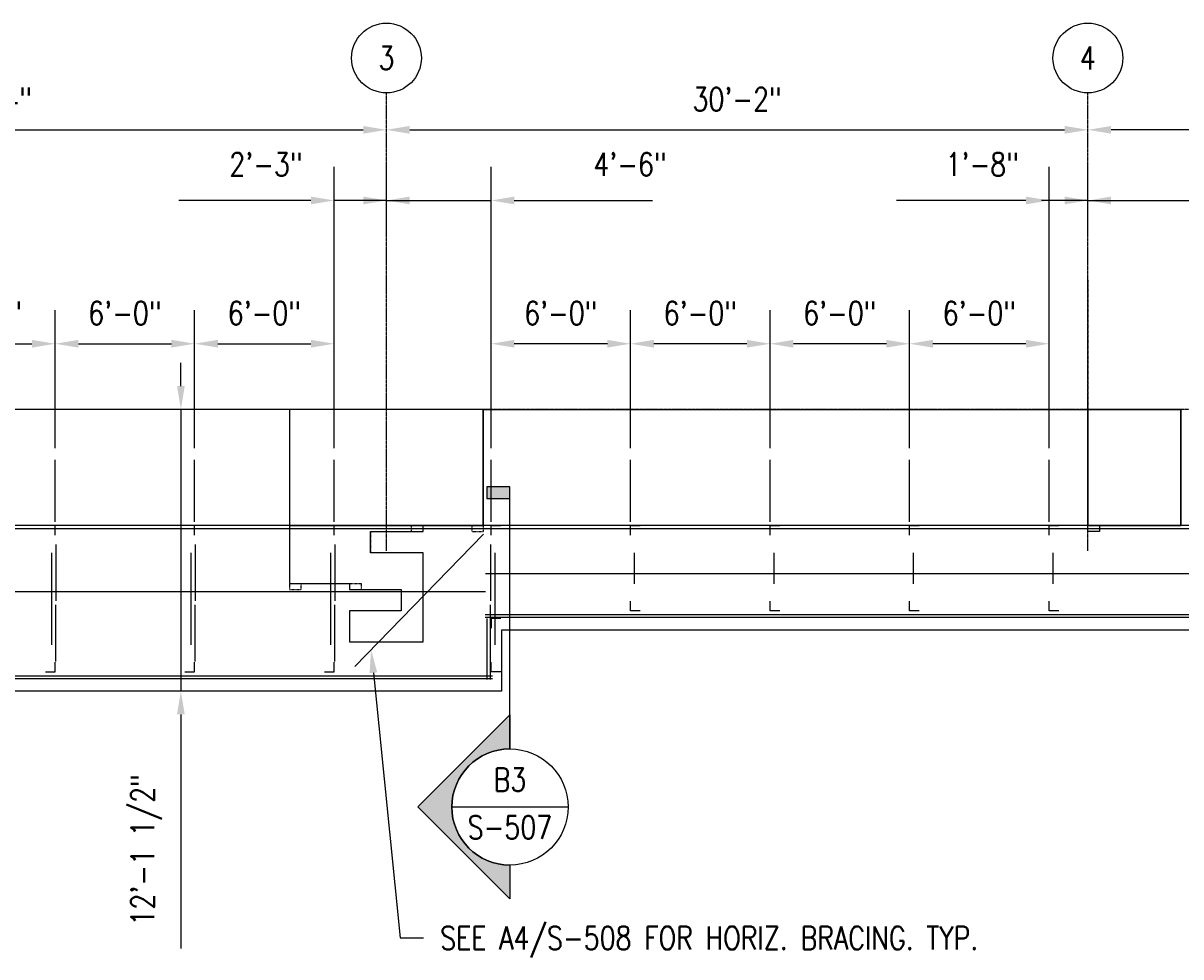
# Model space of a CAD drawing. Header units: inches. Extents: x -16710 to 18720, y -1252 to 1160.
# Tile 7 of 35: x 19 to 616, y 12 to 494. Entities that reach past the tile are written whole.
import ezdxf
from ezdxf import colors
from ezdxf.entities.mleader import LeaderData, LeaderLine
from ezdxf.enums import TextEntityAlignment as Align
from ezdxf.math import Vec2, Vec3

# ---------------------------------------------------------------- set-up
doc = ezdxf.new("R2010")
doc.units = ezdxf.units.IN
doc.header["$MEASUREMENT"] = 0
doc.header["$PDMODE"] = 2
doc.header["$PDSIZE"] = 2
doc.linetypes.add('CENTER2', pattern=[1.125, 0.75, -0.125, 0.125, -0.125])
doc.linetypes.add('Dash', pattern=[0.25, 0.125, -0.125])
doc.layers.get('0').update_dxf_attribs({"color": 243})
doc.layers.get('Defpoints').update_dxf_attribs({"color": 243})
for name, color, linetype in [('A-DETL', 3, 'Continuous'), ('A-ROOF', 13, 'Continuous'), ('A-WALL-HDLN', 1, 'Dash'), ('G-ANNO-SYMB', 2, 'Continuous'), ('S-ANNO-DIMS', 1, 'Continuous'), ('S-ANNO-NOTE', 2, 'Continuous'), ('S-ANNO-SYMB', 2, 'Continuous'), ('S-ANNO-TEXT', 2, 'Continuous'), ('S-BEAM', 3, 'Continuous'), ('S-COLS', 3, 'Continuous'), ('S-COLS-HDLN', 1, 'Dash'), ('S-COLS-SYMB', 2, 'Continuous'), ('S-GRID', 1, 'CENTER2'), ('S-GRID-IDEN', 1, 'Continuous')]:
    doc.layers.add(name, color=color, linetype=linetype)
doc.layers.get('0').off()
doc.styles.add('Annotative', font='romans.shx', dxfattribs={"width": 0.8, "height": 0.125})
doc.styles.add('Arial', font='romans.shx', dxfattribs={"width": 0.8})
doc.styles.add('ROMANS', font='romans.shx', dxfattribs={"width": 0.8})
doc.dimstyles.new('Annotative', dxfattribs={"dimscale": 0, "dimtxt": 0.125, "dimasz": 0.125, "dimexe": 0.18, "dimexo": 0.0625, "dimgap": 0.09, "dimtad": 1, "dimdec": 3, "dimzin": 3, "dimdsep": 46, "dimlunit": 4, "dimtxsty": 'Annotative', "dimcen": 0.09, "dimclrt": 2, "dimazin": 2, "dimtfac": 1, "dimtdec": 3, "dimtmove": 0, "dimatfit": 0, "dimfxl": 1, "dimtfill": 1, "dimfrac": 2, "dimtolj": 1, "dimtzin": 0, "dimarcsym": 0})

# ---------------------------------------------------------------- blocks, each defined once
blk = doc.blocks.new('051200_Column-L-Angle - L5X5X1_2-1698497-00_SP_Foundation Plan-CANOPY FRAMING')
at = {"layer": 'S-COLS-SYMB'}
for p, q in [((-1.42, 1.42), (-1.42, -3.58)), ((3.58, 1.42), (-1.42, 1.42))]:
    blk.add_line(p, q, dxfattribs=at)
blk = doc.blocks.new('Grid - Circle 3_8_-570341-00_SP_Foundation Plan-CANOPY FRAMING')
at = {"layer": 'S-GRID-IDEN'}
blk.add_circle((0, 0), 0.1875, dxfattribs=at)
blk = doc.blocks.new('*D29')
at = {"layer": 'Defpoints', "color": 0, "transparency": 16777216}
for p in [(-205.98, 447.07), (206.02, 447.07), (206.02, 438.59)]:
    blk.add_point(p, dxfattribs=at)
at = {"layer": 'S-ANNO-DIMS', "color": 0, "lineweight": -2, "transparency": 16777216}
blk.add_line((-193.98, 438.59), (194.02, 438.59), dxfattribs=at)
at = {"layer": 'S-ANNO-DIMS', "color": 0, "transparency": 16777216}
for points in [[(-193.98, 440.59), (-193.98, 436.59), (-205.98, 438.59)], [(194.02, 440.59), (194.02, 436.59), (206.02, 438.59)]]:
    blk.add_solid(points, dxfattribs=at)
at = {"layer": 'S-ANNO-DIMS', "color": 2, "lineweight": -3, "transparency": 16777216, "insert": (0.02, 454.37), "char_height": 12, "width": 5.0137, "attachment_point": 5, "style": 'Annotative', "bg_fill": 3, "box_fill_scale": 1.25, "bg_fill_color": 256, "bg_fill_true_color": 13158600, "bg_fill_transparency": 0}
blk.add_mtext('\\A1;34\'-4"', dxfattribs=at)
blk = doc.blocks.new('*D30')
at = {"layer": 'Defpoints', "color": 0, "transparency": 16777216}
for p in [(206.02, 447.07), (568.02, 447.07), (568.02, 438.59)]:
    blk.add_point(p, dxfattribs=at)
at = {"layer": 'S-ANNO-DIMS', "color": 0, "lineweight": -2, "transparency": 16777216}
blk.add_line((218.02, 438.59), (556.02, 438.59), dxfattribs=at)
at = {"layer": 'S-ANNO-DIMS', "color": 0, "transparency": 16777216}
for points in [[(218.02, 440.59), (218.02, 436.59), (206.02, 438.59)], [(556.02, 440.59), (556.02, 436.59), (568.02, 438.59)]]:
    blk.add_solid(points, dxfattribs=at)
at = {"layer": 'S-ANNO-DIMS', "color": 2, "lineweight": -3, "transparency": 16777216, "insert": (387.02, 454.37), "char_height": 12, "width": 5.0137, "attachment_point": 5, "style": 'Annotative', "bg_fill": 3, "box_fill_scale": 1.25, "bg_fill_color": 256, "bg_fill_true_color": 13158600, "bg_fill_transparency": 0}
blk.add_mtext('\\A1;30\'-2"', dxfattribs=at)
blk = doc.blocks.new('*D42')
at = {"layer": 'Defpoints', "color": 0, "transparency": 16777216}
for p in [(35.03, 328.16), (-36.97, 268.3), (35.03, 268.3)]:
    blk.add_point(p, dxfattribs=at)
at = {"layer": 'S-ANNO-DIMS', "color": 0, "lineweight": -2, "transparency": 16777216}
for p, q in [((-36.97, 274.3), (-36.97, 345.44)), ((35.03, 274.3), (35.03, 345.44)), ((-24.97, 328.16), (23.03, 328.16))]:
    blk.add_line(p, q, dxfattribs=at)
at = {"layer": 'S-ANNO-DIMS', "color": 0, "transparency": 16777216}
for points in [[(-24.97, 330.16), (-24.97, 326.16), (-36.97, 328.16)], [(23.03, 330.16), (23.03, 326.16), (35.03, 328.16)]]:
    blk.add_solid(points, dxfattribs=at)
at = {"layer": 'S-ANNO-DIMS', "color": 2, "lineweight": -3, "transparency": 16777216, "insert": (-0.97, 343.94), "char_height": 12, "width": 4.1093, "attachment_point": 5, "style": 'Annotative', "bg_fill": 3, "box_fill_scale": 1.25, "bg_fill_color": 256, "bg_fill_true_color": 13158600, "bg_fill_transparency": 0}
blk.add_mtext('\\A1;6\'-0"', dxfattribs=at)
blk = doc.blocks.new('*D43')
at = {"layer": 'Defpoints', "color": 0, "transparency": 16777216}
for p in [(107.03, 328.16), (35.03, 268.3), (107.03, 268.3)]:
    blk.add_point(p, dxfattribs=at)
at = {"layer": 'S-ANNO-DIMS', "color": 0, "lineweight": -2, "transparency": 16777216}
for p, q in [((35.03, 274.3), (35.03, 345.44)), ((107.03, 274.3), (107.03, 345.44)), ((47.03, 328.16), (95.03, 328.16))]:
    blk.add_line(p, q, dxfattribs=at)
at = {"layer": 'S-ANNO-DIMS', "color": 0, "transparency": 16777216}
for points in [[(47.03, 330.16), (47.03, 326.16), (35.03, 328.16)], [(95.03, 330.16), (95.03, 326.16), (107.03, 328.16)]]:
    blk.add_solid(points, dxfattribs=at)
at = {"layer": 'S-ANNO-DIMS', "color": 2, "lineweight": -3, "transparency": 16777216, "insert": (71.03, 343.94), "char_height": 12, "width": 4.1093, "attachment_point": 5, "style": 'Annotative', "bg_fill": 3, "box_fill_scale": 1.25, "bg_fill_color": 256, "bg_fill_true_color": 13158600, "bg_fill_transparency": 0}
blk.add_mtext('\\A1;6\'-0"', dxfattribs=at)
blk = doc.blocks.new('*D44')
at = {"layer": 'Defpoints', "color": 0, "transparency": 16777216}
for p in [(179.03, 328.16), (107.03, 268.3), (179.03, 268.3)]:
    blk.add_point(p, dxfattribs=at)
at = {"layer": 'S-ANNO-DIMS', "color": 0, "lineweight": -2, "transparency": 16777216}
for p, q in [((107.03, 274.3), (107.03, 345.44)), ((179.03, 274.3), (179.03, 345.44)), ((119.03, 328.16), (167.03, 328.16))]:
    blk.add_line(p, q, dxfattribs=at)
at = {"layer": 'S-ANNO-DIMS', "color": 0, "transparency": 16777216}
for points in [[(119.03, 330.16), (119.03, 326.16), (107.03, 328.16)], [(167.03, 330.16), (167.03, 326.16), (179.03, 328.16)]]:
    blk.add_solid(points, dxfattribs=at)
at = {"layer": 'S-ANNO-DIMS', "color": 2, "lineweight": -3, "transparency": 16777216, "insert": (143.03, 343.94), "char_height": 12, "width": 4.1093, "attachment_point": 5, "style": 'Annotative', "bg_fill": 3, "box_fill_scale": 1.25, "bg_fill_color": 256, "bg_fill_true_color": 13158600, "bg_fill_transparency": 0}
blk.add_mtext('\\A1;6\'-0"', dxfattribs=at)
blk = doc.blocks.new('*D45')
at = {"layer": 'Defpoints', "color": 0, "transparency": 16777216}
for p in [(206.02, 402.13), (206.02, 380.93), (179.03, 268.3)]:
    blk.add_point(p, dxfattribs=at)
at = {"layer": 'S-ANNO-DIMS', "color": 0, "lineweight": -2, "transparency": 16777216}
for p, q in [((179.03, 274.3), (179.03, 419.41)), ((206.02, 386.93), (206.02, 419.41)), ((167.03, 402.13), (98.89, 402.13)), ((206.02, 402.13), (179.03, 402.13)), ((218.02, 402.13), (230.02, 402.13))]:
    blk.add_line(p, q, dxfattribs=at)
at = {"layer": 'S-ANNO-DIMS', "color": 0, "transparency": 16777216}
for points in [[(167.03, 404.13), (167.03, 400.13), (179.03, 402.13)], [(218.02, 404.13), (218.02, 400.13), (206.02, 402.13)]]:
    blk.add_solid(points, dxfattribs=at)
at = {"layer": 'S-ANNO-DIMS', "color": 2, "lineweight": -3, "transparency": 16777216, "insert": (124.9, 426.77), "char_height": 12, "width": 4.1093, "attachment_point": 1, "line_spacing_factor": 0.983083, "style": 'Annotative', "bg_fill": 3, "box_fill_scale": 1.25, "bg_fill_color": 256, "bg_fill_true_color": 13158600, "bg_fill_transparency": 0}
blk.add_mtext('\\A1;2\'-3"', dxfattribs=at)
blk = doc.blocks.new('*D55')
at = {"layer": 'Defpoints', "color": 0, "transparency": 16777216}
for p in [(163.68, 294.3), (99.91, 148.8), (142.18, 148.8)]:
    blk.add_point(p, dxfattribs=at)
at = {"layer": 'S-ANNO-DIMS', "color": 0, "lineweight": -2, "transparency": 16777216}
for p, q in [((99.91, 306.3), (99.91, 318.3)), ((157.68, 294.3), (82.63, 294.3)), ((99.91, 294.3), (99.91, 148.8)), ((136.18, 148.8), (82.63, 148.8)), ((99.91, 136.8), (99.91, 15.96))]:
    blk.add_line(p, q, dxfattribs=at)
at = {"layer": 'S-ANNO-DIMS', "color": 0, "transparency": 16777216}
for points in [[(97.91, 306.3), (101.91, 306.3), (99.91, 294.3)], [(97.91, 136.8), (101.91, 136.8), (99.91, 148.8)]]:
    blk.add_solid(points, dxfattribs=at)
at = {"layer": 'S-ANNO-DIMS', "color": 2, "transparency": 16777216, "insert": (82.12, 66.88), "char_height": 12, "attachment_point": 5, "rotation": 90, "style": 'Annotative', "bg_fill": 3, "box_fill_scale": 1.25, "bg_fill_color": 256, "bg_fill_true_color": 13158600, "bg_fill_transparency": 0}
blk.add_mtext('\\A1;12\'-1 1/2"', dxfattribs=at)
blk = doc.blocks.new('051200_Column-L-Angle - L5X5X1_2-1770445-00_SP_Foundation Plan-CANOPY FRAMING')
at = {"layer": 'S-COLS-SYMB'}
for p, q in [((-1.42, 1.42), (-1.42, -3.58)), ((3.58, 1.42), (-1.42, 1.42))]:
    blk.add_line(p, q, dxfattribs=at)
blk = doc.blocks.new('*D70')
at = {"layer": 'Defpoints', "color": 0, "transparency": 16777216}
for p in [(568.02, 447.07), (568.02, 438.59), (981.01, 268.3)]:
    blk.add_point(p, dxfattribs=at)
at = {"layer": 'S-ANNO-DIMS', "color": 0, "lineweight": -2, "transparency": 16777216}
for p, q in [((981.01, 274.3), (981.01, 455.87)), ((969.01, 438.59), (580.02, 438.59))]:
    blk.add_line(p, q, dxfattribs=at)
at = {"layer": 'S-ANNO-DIMS', "color": 0, "transparency": 16777216}
for points in [[(580.02, 440.59), (580.02, 436.59), (568.02, 438.59)], [(969.01, 440.59), (969.01, 436.59), (981.01, 438.59)]]:
    blk.add_solid(points, dxfattribs=at)
at = {"layer": 'S-ANNO-DIMS', "color": 2, "lineweight": -3, "transparency": 16777216, "insert": (774.52, 454.37), "char_height": 12, "width": 5.0137, "attachment_point": 5, "style": 'Annotative', "bg_fill": 3, "box_fill_scale": 1.25, "bg_fill_color": 256, "bg_fill_true_color": 13158600, "bg_fill_transparency": 0}
blk.add_mtext('\\A1;34\'-5"', dxfattribs=at)
blk = doc.blocks.new('*D71')
at = {"layer": 'Defpoints', "color": 0, "transparency": 16777216}
for p in [(568.02, 402.13), (568.02, 380.93), (626.01, 268.3)]:
    blk.add_point(p, dxfattribs=at)
at = {"layer": 'S-ANNO-DIMS', "color": 0, "lineweight": -2, "transparency": 16777216}
for p, q in [((568.02, 386.93), (568.02, 419.41)), ((626.01, 274.3), (626.01, 419.41)), ((556.02, 402.13), (544.02, 402.13)), ((568.02, 402.13), (626.01, 402.13)), ((638.01, 402.13), (715.29, 402.13))]:
    blk.add_line(p, q, dxfattribs=at)
at = {"layer": 'S-ANNO-DIMS', "color": 0, "transparency": 16777216}
for points in [[(556.02, 404.13), (556.02, 400.13), (568.02, 402.13)], [(638.01, 404.13), (638.01, 400.13), (626.01, 402.13)]]:
    blk.add_solid(points, dxfattribs=at)
at = {"layer": 'S-ANNO-DIMS', "color": 2, "lineweight": -3, "transparency": 16777216, "insert": (682.65, 417.92), "char_height": 12, "width": 5.0137, "attachment_point": 5, "style": 'Annotative', "bg_fill": 3, "box_fill_scale": 1.25, "bg_fill_color": 256, "bg_fill_true_color": 13158600, "bg_fill_transparency": 0}
blk.add_mtext('\\A1;4\'-10"', dxfattribs=at)
blk = doc.blocks.new('*D72')
at = {"layer": 'Defpoints', "color": 0, "transparency": 16777216}
for p in [(548.01, 402.13), (568.02, 380.93), (548.01, 268.3)]:
    blk.add_point(p, dxfattribs=at)
at = {"layer": 'S-ANNO-DIMS', "color": 0, "lineweight": -2, "transparency": 16777216}
for p, q in [((548.01, 274.3), (548.01, 419.41)), ((568.02, 386.93), (568.02, 419.41)), ((536.01, 402.13), (469.25, 402.13)), ((568.02, 402.13), (548.01, 402.13)), ((580.02, 402.13), (592.02, 402.13))]:
    blk.add_line(p, q, dxfattribs=at)
at = {"layer": 'S-ANNO-DIMS', "color": 0, "transparency": 16777216}
for points in [[(536.01, 404.13), (536.01, 400.13), (548.01, 402.13)], [(580.02, 404.13), (580.02, 400.13), (568.02, 402.13)]]:
    blk.add_solid(points, dxfattribs=at)
at = {"layer": 'S-ANNO-DIMS', "color": 2, "lineweight": -3, "transparency": 16777216, "insert": (494.57, 426.77), "char_height": 12, "width": 4.1093, "attachment_point": 1, "line_spacing_factor": 0.983083, "style": 'Annotative', "bg_fill": 3, "box_fill_scale": 1.25, "bg_fill_color": 256, "bg_fill_true_color": 13158600, "bg_fill_transparency": 0}
blk.add_mtext('\\A1;1\'-8"', dxfattribs=at)
blk = doc.blocks.new('*D73')
at = {"layer": 'Defpoints', "color": 0, "transparency": 16777216}
for p in [(476.01, 328.16), (476.01, 268.3), (548.01, 268.3)]:
    blk.add_point(p, dxfattribs=at)
at = {"layer": 'S-ANNO-DIMS', "color": 0, "lineweight": -2, "transparency": 16777216}
for p, q in [((476.01, 274.3), (476.01, 345.44)), ((548.01, 274.3), (548.01, 345.44)), ((536.01, 328.16), (488.01, 328.16))]:
    blk.add_line(p, q, dxfattribs=at)
at = {"layer": 'S-ANNO-DIMS', "color": 0, "transparency": 16777216}
for points in [[(488.01, 330.16), (488.01, 326.16), (476.01, 328.16)], [(536.01, 330.16), (536.01, 326.16), (548.01, 328.16)]]:
    blk.add_solid(points, dxfattribs=at)
at = {"layer": 'S-ANNO-DIMS', "color": 2, "lineweight": -3, "transparency": 16777216, "insert": (512.01, 343.94), "char_height": 12, "width": 4.1093, "attachment_point": 5, "style": 'Annotative', "bg_fill": 3, "box_fill_scale": 1.25, "bg_fill_color": 256, "bg_fill_true_color": 13158600, "bg_fill_transparency": 0}
blk.add_mtext('\\A1;6\'-0"', dxfattribs=at)
blk = doc.blocks.new('*D74')
at = {"layer": 'Defpoints', "color": 0, "transparency": 16777216}
for p in [(404.01, 328.16), (404.01, 268.3), (476.01, 268.3)]:
    blk.add_point(p, dxfattribs=at)
at = {"layer": 'S-ANNO-DIMS', "color": 0, "lineweight": -2, "transparency": 16777216}
for p, q in [((404.01, 274.3), (404.01, 345.44)), ((476.01, 274.3), (476.01, 345.44)), ((464.01, 328.16), (416.01, 328.16))]:
    blk.add_line(p, q, dxfattribs=at)
at = {"layer": 'S-ANNO-DIMS', "color": 0, "transparency": 16777216}
for points in [[(416.01, 330.16), (416.01, 326.16), (404.01, 328.16)], [(464.01, 330.16), (464.01, 326.16), (476.01, 328.16)]]:
    blk.add_solid(points, dxfattribs=at)
at = {"layer": 'S-ANNO-DIMS', "color": 2, "lineweight": -3, "transparency": 16777216, "insert": (440.01, 343.94), "char_height": 12, "width": 4.1093, "attachment_point": 5, "style": 'Annotative', "bg_fill": 3, "box_fill_scale": 1.25, "bg_fill_color": 256, "bg_fill_true_color": 13158600, "bg_fill_transparency": 0}
blk.add_mtext('\\A1;6\'-0"', dxfattribs=at)
blk = doc.blocks.new('*D75')
at = {"layer": 'Defpoints', "color": 0, "transparency": 16777216}
for p in [(332.01, 328.16), (332.01, 268.3), (404.01, 268.3)]:
    blk.add_point(p, dxfattribs=at)
at = {"layer": 'S-ANNO-DIMS', "color": 0, "lineweight": -2, "transparency": 16777216}
for p, q in [((332.01, 274.3), (332.01, 345.44)), ((404.01, 274.3), (404.01, 345.44)), ((392.01, 328.16), (344.01, 328.16))]:
    blk.add_line(p, q, dxfattribs=at)
at = {"layer": 'S-ANNO-DIMS', "color": 0, "transparency": 16777216}
for points in [[(344.01, 330.16), (344.01, 326.16), (332.01, 328.16)], [(392.01, 330.16), (392.01, 326.16), (404.01, 328.16)]]:
    blk.add_solid(points, dxfattribs=at)
at = {"layer": 'S-ANNO-DIMS', "color": 2, "lineweight": -3, "transparency": 16777216, "insert": (368.01, 343.94), "char_height": 12, "width": 4.1093, "attachment_point": 5, "style": 'Annotative', "bg_fill": 3, "box_fill_scale": 1.25, "bg_fill_color": 256, "bg_fill_true_color": 13158600, "bg_fill_transparency": 0}
blk.add_mtext('\\A1;6\'-0"', dxfattribs=at)
blk = doc.blocks.new('*D76')
at = {"layer": 'Defpoints', "color": 0, "transparency": 16777216}
for p in [(260.01, 328.16), (260.01, 268.3), (332.01, 268.3)]:
    blk.add_point(p, dxfattribs=at)
at = {"layer": 'S-ANNO-DIMS', "color": 0, "lineweight": -2, "transparency": 16777216}
for p, q in [((260.01, 274.3), (260.01, 345.44)), ((332.01, 274.3), (332.01, 345.44)), ((320.01, 328.16), (272.01, 328.16))]:
    blk.add_line(p, q, dxfattribs=at)
at = {"layer": 'S-ANNO-DIMS', "color": 0, "transparency": 16777216}
for points in [[(272.01, 330.16), (272.01, 326.16), (260.01, 328.16)], [(320.01, 330.16), (320.01, 326.16), (332.01, 328.16)]]:
    blk.add_solid(points, dxfattribs=at)
at = {"layer": 'S-ANNO-DIMS', "color": 2, "lineweight": -3, "transparency": 16777216, "insert": (296.01, 343.94), "char_height": 12, "width": 4.1093, "attachment_point": 5, "style": 'Annotative', "bg_fill": 3, "box_fill_scale": 1.25, "bg_fill_color": 256, "bg_fill_true_color": 13158600, "bg_fill_transparency": 0}
blk.add_mtext('\\A1;6\'-0"', dxfattribs=at)
blk = doc.blocks.new('*D77')
at = {"layer": 'Defpoints', "color": 0, "transparency": 16777216}
for p in [(206.02, 402.13), (206.02, 380.93), (260.01, 268.3)]:
    blk.add_point(p, dxfattribs=at)
at = {"layer": 'S-ANNO-DIMS', "color": 0, "lineweight": -2, "transparency": 16777216}
for p, q in [((206.02, 386.93), (206.02, 419.41)), ((260.01, 274.3), (260.01, 419.41)), ((194.02, 402.13), (182.02, 402.13)), ((206.02, 402.13), (260.01, 402.13)), ((272.01, 402.13), (343.35, 402.13))]:
    blk.add_line(p, q, dxfattribs=at)
at = {"layer": 'S-ANNO-DIMS', "color": 0, "transparency": 16777216}
for points in [[(194.02, 404.13), (194.02, 400.13), (206.02, 402.13)], [(272.01, 404.13), (272.01, 400.13), (260.01, 402.13)]]:
    blk.add_solid(points, dxfattribs=at)
at = {"layer": 'S-ANNO-DIMS', "color": 2, "lineweight": -3, "transparency": 16777216, "insert": (312.77, 426.77), "char_height": 12, "width": 5.0137, "attachment_point": 1, "line_spacing_factor": 0.983083, "style": 'Annotative', "bg_fill": 3, "box_fill_scale": 1.25, "bg_fill_color": 256, "bg_fill_true_color": 13158600, "bg_fill_transparency": 0}
blk.add_mtext('\\A1;4\'-6"', dxfattribs=at)
blk = doc.blocks.new('*U258')
at = {"lineweight": -3}
blk.add_hatch(color=256, dxfattribs=at).paths.add_polyline_path([(0, 1.386), (0, 1.4485), (-0.125, 1.4485), (-0.125, 1.386)])
h = blk.add_hatch(color=256, dxfattribs=at)
edge = h.paths.add_edge_path()
edge.add_line((0, -0.5847), (0, -0.7669))
edge.add_line((0, -0.7669), (-0.4947, -0.2722))
edge.add_line((-0.4947, -0.2722), (0, 0.2226))
edge.add_line((0, 0.2226), (0, 0.0403))
edge.add_arc((0, -0.2722), 0.3125, 90, 270)
at = {"linetype": 'Continuous', "lineweight": -3}
blk.add_line((0, 0.0403), (0, 1.4485), dxfattribs=at)
at = {"lineweight": -3}
for p, q in [((0, 0.2226), (-0.4947, -0.2722)), ((-0.4947, -0.2722), (0, -0.7669)), ((-0.3125, -0.2722), (0.3125, -0.2722))]:
    blk.add_line(p, q, dxfattribs=at)
at = {"lineweight": -3, "flags": 128}
blk.add_lwpolyline([(0, 1.386), (0, 1.4485), (-0.125, 1.4485), (-0.125, 1.386), (0, 1.386)], close=True, dxfattribs=at)
blk.add_lwpolyline([(0, -0.5847), (0, -0.7669), (-0.4947, -0.2722), (0, 0.2226), (0, 0.0403, 1), (0, -0.5847)], format="xyb", close=True, dxfattribs=at)
blk.add_lwpolyline([(-0.0156, -0.5847), (-0.0156, -0.5847)], dxfattribs=at)
blk.add_lwpolyline([(-0.0156, -0.5847), (-0.0156, -0.5847)], dxfattribs=at)
at = {"lineweight": -3}
blk.add_circle((0, -0.2722), 0.3125, dxfattribs=at)
at = {"linetype": 'Continuous', "lineweight": -3, "style": 'Arial'}
blk.add_attdef('X#', text='', height=0.0938, dxfattribs=at).set_placement((0, -0.2253), align=Align.BOTTOM_CENTER)
blk.add_attdef('X-###', text='', height=0.0938, dxfattribs=at).set_placement((0, -0.319), align=Align.TOP_CENTER)
blk = doc.blocks.new('051200_Column-L-Angle - L5X5X1_2-1705965-00_SP_Foundation Plan-CANOPY FRAMING')
at = {"layer": 'S-COLS-SYMB'}
for p, q in [((-1.42, 1.42), (-1.42, -3.58)), ((3.58, 1.42), (-1.42, 1.42))]:
    blk.add_line(p, q, dxfattribs=at)

msp = doc.modelspace()

# ---------------------------------------------------------------- linework, layer by layer
at = {"layer": 'A-DETL', "lineweight": -3}
for p, q in [((35.0257, 236.297), (35.0257, 268.297)), ((107.0257, 236.297), (107.0257, 268.297)), ((179.0257, 236.297), (179.0257, 268.297)), ((260.011, 236.297), (260.011, 268.297)), ((332.011, 236.297), (332.011, 268.297)), ((404.011, 236.297), (404.011, 268.297)), ((476.011, 236.297), (476.011, 268.297)), ((548.011, 236.297), (548.011, 268.297)), ((256.021, 229.8428), (189.6566, 161.558))]:
    msp.add_line(p, q, dxfattribs=at)
at = {"layer": 'A-WALL-HDLN', "lineweight": -3}
msp.add_line((568.021, 361.0035), (568.021, 294.297), dxfattribs=at)
at = {"layer": 'S-BEAM', "lineweight": -3}
for p, q in [((149.0157, 294.297), (-162.9843, 294.297)), ((256.021, 294.297), (568.021, 294.297)), ((-980.9897, 232.912), (981.021, 232.8121)), ((35.3617, 224.5682), (35.3617, 195.4001)), ((179.3617, 224.5682), (179.3617, 195.4001)), ((259.675, 224.5682), (259.675, 195.4001)), ((33.1057, 220.297), (33.1057, 172.797)), ((177.1057, 220.297), (177.1057, 172.797)), ((261.931, 220.297), (261.931, 172.797)), ((333.931, 220.297), (333.931, 204.297)), ((405.931, 220.297), (405.931, 204.297)), ((477.931, 220.297), (477.931, 204.297)), ((549.931, 220.297), (549.931, 204.297)), ((981.021, 209.3262), (257.175, 209.3262)), ((-625.4797, 200.2808), (257.175, 200.2808)), ((35.3617, 164.1321), (35.3617, 193.3002)), ((179.3617, 164.1321), (179.3617, 193.3002)), ((259.675, 154.797), (259.675, 193.3002)), ((976.521, 188.297), (256.9958, 188.297)), ((981.021, 186.8312), (256.9958, 186.8312)), ((258.011, 154.797), (258.011, 186.297)), ((-625.4797, 156.797), (260.675, 156.797)), ((-629.9797, 155.3162), (260.675, 155.3162))]:
    msp.add_line(p, q, dxfattribs=at)
at = {"layer": 'S-COLS'}
msp.add_lwpolyline([(567.9843, 234.297), (615.9843, 234.297), (615.9843, 294.297), (567.9843, 294.297)], close=True, dxfattribs=at)
at = {"layer": 'S-COLS-HDLN', "lineweight": -3}
for p, q in [((219.0152, 231.3038), (219.0157, 234.3038)), ((250.0157, 234.3038), (250.0157, 231.3038)), ((256.0157, 231.3038), (256.0157, 234.297)), ((197.8907, 220.3038), (197.8907, 231.3038)), ((197.8907, 231.3038), (219.0152, 231.3038)), ((250.0157, 231.3038), (256.0157, 231.3038)), ((225.0157, 220.3038), (197.8907, 220.3038)), ((225.0157, 174.3038), (225.0157, 220.3038)), ((193.0157, 204.3038), (193.0157, 201.297)), ((193.0157, 201.297), (213.5726, 201.297)), ((213.5726, 201.297), (213.5726, 190.2737)), ((213.5726, 190.2737), (187.0157, 190.3038)), ((187.0157, 190.3038), (187.0157, 174.3038)), ((187.0157, 174.3038), (225.0157, 174.3038))]:
    msp.add_line(p, q, dxfattribs=at)
at = {"layer": 'S-GRID', "lineweight": -3}
for p, q in [((206.0157, 221.2094), (206.0157, 457.6685)), ((568.0157, 221.2094), (568.0157, 457.6685)), ((1131.6285, 294.297), (-1137.2805, 294.297))]:
    msp.add_line(p, q, dxfattribs=at)

# ---------------------------------------------------------------- block references
at = {"layer": 'G-ANNO-SYMB', "lineweight": -3}
ref = msp.add_blockref('*U258', (269.7381, 115.1529), dxfattribs=dict(at, xscale=96, yscale=96, zscale=96))
ref.add_attrib('X-###', 'S-507', dxfattribs={"layer": 'S-ANNO-SYMB', "color": 1, "linetype": 'Continuous', "lineweight": -2, "height": 12, "style": 'ROMANS', "width": 0.8}).set_placement((269.7381, 84.5259), align=Align.TOP_CENTER)
ref.add_attrib('X#', 'B3', dxfattribs={"layer": 'S-ANNO-TEXT', "color": 1, "linetype": 'Continuous', "lineweight": -2, "height": 12, "style": 'ROMANS', "width": 0.8}).set_placement((269.7381, 93.5259), align=Align.BOTTOM_CENTER)
at = {"layer": 'S-COLS', "lineweight": -3}
for name, p, rotation in [('051200_Column-L-Angle - L5X5X1_2-1698497-00_SP_Foundation Plan-CANOPY FRAMING', (33.6057, 232.877), 269.9999999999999), ('051200_Column-L-Angle - L5X5X1_2-1698497-00_SP_Foundation Plan-CANOPY FRAMING', (105.6057, 232.877), 269.9999999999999), ('051200_Column-L-Angle - L5X5X1_2-1698497-00_SP_Foundation Plan-CANOPY FRAMING', (177.6057, 232.877), 269.9999999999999), ('051200_Column-L-Angle - L5X5X1_2-1770445-00_SP_Foundation Plan-CANOPY FRAMING', (33.6057, 160.217), 180), ('051200_Column-L-Angle - L5X5X1_2-1770445-00_SP_Foundation Plan-CANOPY FRAMING', (177.6057, 160.217), 180)]:
    msp.add_blockref(name, p, dxfattribs=dict(at, rotation=rotation))
at = {"layer": 'S-COLS', "lineweight": -3, "xscale": -1}
for name, p, rotation in [('051200_Column-L-Angle - L5X5X1_2-1698497-00_SP_Foundation Plan-CANOPY FRAMING', (261.431, 232.877), 90.00000000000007), ('051200_Column-L-Angle - L5X5X1_2-1698497-00_SP_Foundation Plan-CANOPY FRAMING', (333.431, 232.877), 90.00000000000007), ('051200_Column-L-Angle - L5X5X1_2-1698497-00_SP_Foundation Plan-CANOPY FRAMING', (405.431, 232.877), 90.00000000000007), ('051200_Column-L-Angle - L5X5X1_2-1698497-00_SP_Foundation Plan-CANOPY FRAMING', (477.431, 232.877), 90.00000000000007), ('051200_Column-L-Angle - L5X5X1_2-1698497-00_SP_Foundation Plan-CANOPY FRAMING', (549.431, 232.877), 90.00000000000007), ('051200_Column-L-Angle - L5X5X1_2-1705965-00_SP_Foundation Plan-CANOPY FRAMING', (333.431, 191.717), 180), ('051200_Column-L-Angle - L5X5X1_2-1705965-00_SP_Foundation Plan-CANOPY FRAMING', (405.431, 191.717), 180), ('051200_Column-L-Angle - L5X5X1_2-1705965-00_SP_Foundation Plan-CANOPY FRAMING', (477.431, 191.717), 180), ('051200_Column-L-Angle - L5X5X1_2-1705965-00_SP_Foundation Plan-CANOPY FRAMING', (549.431, 191.717), 180), ('051200_Column-L-Angle - L5X5X1_2-1770445-00_SP_Foundation Plan-CANOPY FRAMING', (261.431, 160.217), 180)]:
    msp.add_blockref(name, p, dxfattribs=dict(at, rotation=rotation))
at = {"layer": 'S-COLS', "lineweight": -3}
msp.add_blockref('051200_Column-L-Angle - L5X5X1_2-1770445-00_SP_Foundation Plan-CANOPY FRAMING', (261.431, 184.877), dxfattribs=at)
at = {"layer": 'S-GRID-IDEN', "lineweight": -3, "xscale": 95.99999999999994, "yscale": 95.99999999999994, "zscale": 95.99999999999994}
for p in [(206.0157, 475.6685), (568.0157, 475.6685)]:
    msp.add_blockref('Grid - Circle 3_8_-570341-00_SP_Foundation Plan-CANOPY FRAMING', p, dxfattribs=at)

# ---------------------------------------------------------------- texts
at = {"layer": 'S-ANNO-NOTE', "lineweight": -3, "char_height": 12, "width": 12, "attachment_point": 5, "style": 'Annotative'}
for s, insert in [('3', (206.0157, 475.6685)), ('4', (568.0157, 475.6685))]:
    msp.add_mtext(s, dxfattribs=dict(at, insert=insert))

# ---------------------------------------------------------------- leaders
at = {"layer": 'S-ANNO-NOTE', "lineweight": -3}
ml = msp.add_multileader_mtext('Standard', dxfattribs=at)
ml.set_content('SEE A3/S-508 FOR HORIZ. BRACING. TYP.', color=256, style='Annotative')
ml.set_leader_properties(color=1, linetype='ByLayer', lineweight=-1)
ml.build(insert=Vec2(0, 0))
ml.multileader.update_dxf_attribs({"text_right_attachment_type": 3, "dogleg_length": 0.125, "arrow_head_size": 12, "scale": 96})
ctx = ml.context
ctx.base_point, ctx.scale, ctx.char_height, ctx.arrow_head_size, ctx.landing_gap_size, ctx.plane_origin = Vec3(-840.3503, 73.1138), 96, 12, 12, 8.64, Vec3(-643.8586, 77.2431)
ctx.right_attachment = 3
notes = []
notes.append((ctx, [(0, (1, 1, 0), (-653.8131, 50.8281), (-1, 0), 12, [(0, [(-612.0936, 220.6311)], 0, [])])]))
ctx.mtext.insert, ctx.mtext.width, ctx.mtext.flow_direction = Vec3(-831.7103, 79.1138), 192.566273, 5
ml = msp.add_multileader_mtext('Standard', dxfattribs=at)
ml.set_content('SEE A4/S-508 FOR HORIZ. BRACING. TYP.', color=256, style='Annotative')
ml.set_leader_properties(color=1, linetype='ByLayer', lineweight=-1)
ml.build(insert=Vec2(0, 0))
ml.multileader.update_dxf_attribs({"text_right_attachment_type": 3, "dogleg_length": 0.125, "arrow_head_size": 12, "scale": 96})
ctx = ml.context
ctx.base_point, ctx.scale, ctx.char_height, ctx.arrow_head_size, ctx.landing_gap_size, ctx.plane_origin = Vec3(225.1051, 21.394), 96, 12, 12, 8.64, Vec3(222.8565, 81.5857)
ctx.right_attachment = 3
notes.append((ctx, [(0, (1, 1, 0), (213.1051, 21.394), (1, 0), 12, [(0, [(198.085, 170.2302)], 0, [])])]))
ctx.mtext.insert, ctx.mtext.width, ctx.mtext.flow_direction = Vec3(233.7451, 27.394), 192.566273, 5
for ctx, leaders in notes:
    for number, flags, end, landing, length, lines in leaders:
        leader = LeaderData()
        leader.index, (leader.has_last_leader_line, leader.has_dogleg_vector, leader.attachment_direction) = number, flags
        leader.last_leader_point, leader.dogleg_vector, leader.dogleg_length = Vec3(end), Vec3(landing), length
        for number, points, colour, breaks in lines:
            line = LeaderLine()
            line.index, line.vertices, line.color, line.breaks = number, Vec3.list(points), colors.encode_raw_color(colour), breaks
            leader.lines.append(line)
        ctx.leaders.append(leader)

# ---------------------------------------------------------------- next in the draw order: dimensions: what is measured, and where the dimension line sits
at = {"layer": 'S-ANNO-DIMS', "lineweight": -3}
for base, p1, p2, override, picture, middle in [((206.0157, 438.5886), (-205.9843, 447.0739), (206.0157, 447.0739), {"dimpost": '\\X', "dimse1": 1, "dimse2": 1}, '*D29', (0.0157, 454.3714)), ((35.0257, 328.1552), (-36.9743, 268.297), (35.0257, 268.297), {"dimpost": '\\X'}, '*D42', (-0.9743, 343.9381))]:
    dim = msp.add_linear_dim(base=base, p1=p1, p2=p2, dimstyle='Annotative', override=override, dxfattribs=at)
    dim.commit()
    dim.dimension.update_dxf_attribs({"geometry": picture, "text_midpoint": middle})

# ---------------------------------------------------------------- next in the draw order: dimensions: what is measured, and where the dimension line sits
for base, p1, p2, override, picture, middle in [((568.0157, 438.5886), (206.0157, 447.0739), (568.0157, 447.0739), {"dimpost": '\\X', "dimse1": 1, "dimse2": 1}, '*D30', (387.0157, 454.3714)), ((107.0257, 328.1552), (35.0257, 268.297), (107.0257, 268.297), {"dimpost": '\\X'}, '*D43', (71.0257, 343.9381))]:
    dim = msp.add_linear_dim(base=base, p1=p1, p2=p2, dimstyle='Annotative', override=override, dxfattribs=at)
    dim.commit()
    dim.dimension.update_dxf_attribs({"geometry": picture, "text_midpoint": middle})

# ---------------------------------------------------------------- next in the draw order: dimensions: what is measured, and where the dimension line sits
dim = msp.add_linear_dim(base=(568.021, 438.5886), p1=(981.011, 268.297), p2=(568.021, 447.0739), angle=180, dimstyle='Annotative', override={"dimpost": '\\X', "dimse1": 0, "dimse2": 1}, dxfattribs=at)
dim.commit()
dim.dimension.update_dxf_attribs({"geometry": '*D70', "text_midpoint": (774.516, 454.3714)})
dim = msp.add_linear_dim(base=(179.0257, 328.1552), p1=(107.0257, 268.297), p2=(179.0257, 268.297), dimstyle='Annotative', override={"dimpost": '\\X'}, dxfattribs=at)
dim.commit()
dim.dimension.update_dxf_attribs({"geometry": '*D44', "text_midpoint": (143.0257, 343.9381)})

# ---------------------------------------------------------------- next in the draw order: dimensions: what is measured, and where the dimension line sits
dim = msp.add_linear_dim(base=(206.0157, 402.1326), p1=(179.0257, 268.297), p2=(206.0157, 380.9281), dimstyle='Annotative', override={"dimpost": '\\X'}, dxfattribs=at)
dim.commit()
dim.dimension.update_dxf_attribs({"geometry": '*D45', "text_midpoint": (126.9571, 402.1326), "dimtype": 160})
dim = msp.add_linear_dim(base=(568.021, 402.1326), p1=(626.011, 268.297), p2=(568.021, 380.9281), angle=180, dimstyle='Annotative', override={"dimpost": '\\X'}, dxfattribs=at)
dim.commit()
dim.dimension.update_dxf_attribs({"geometry": '*D71', "text_midpoint": (682.651, 402.1326), "dimtype": 160})

# ---------------------------------------------------------------- next in the draw order: dimensions: what is measured, and where the dimension line sits
dim = msp.add_linear_dim(base=(548.011, 402.1326), p1=(568.021, 380.9281), p2=(548.011, 268.297), angle=180, dimstyle='Annotative', override={"dimpost": '\\X'}, dxfattribs=at)
dim.commit()
dim.dimension.update_dxf_attribs({"geometry": '*D72', "text_midpoint": (496.6281, 402.1326), "dimtype": 160})
at = {"layer": 'S-ANNO-DIMS'}
dim = msp.add_linear_dim(base=(99.9051, 148.797), p1=(163.6794, 294.297), p2=(142.1799, 148.797), angle=90, dimstyle='Annotative', override={"dimpost": '\\X'}, dxfattribs=at)
dim.commit()
dim.dimension.update_dxf_attribs({"geometry": '*D55', "text_midpoint": (99.9051, 66.882), "dimtype": 160})

# ---------------------------------------------------------------- next in the draw order: linework, layer by layer
at = {"layer": 'A-ROOF'}
msp.add_line((986.021, 234.297), (-988.9897, 234.297), dxfattribs=at)
msp.add_lwpolyline([(989.021, 180.297), (265.347, 180.297), (265.347, 148.797), (-635.9797, 148.797)], dxfattribs=at)
at = {"layer": 'Defpoints', "lineweight": -3}
msp.add_lwpolyline([(573.9843, 234.297), (573.9843, 231.297), (567.9843, 231.297), (567.9843, 294.297), (615.9843, 294.297), (615.9843, 234.297)], close=True, dxfattribs=at)
at = {"layer": 'S-BEAM', "lineweight": -3}
for p, q in [((107.3617, 224.5682), (107.3617, 195.4001)), ((105.1057, 220.297), (105.1057, 172.797)), ((107.3617, 164.1321), (107.3617, 193.3002))]:
    msp.add_line(p, q, dxfattribs=at)
at = {"layer": 'S-COLS'}
msp.add_lwpolyline([(156.0157, 234.3038), (256.0157, 234.3038), (256.0157, 294.297), (156.0157, 294.297)], close=True, dxfattribs=at)
at = {"layer": 'S-COLS-HDLN', "lineweight": -3}
for p, q in [((156.0157, 234.297), (156.0157, 201.3038)), ((162.0157, 201.3038), (162.0157, 204.3038)), ((162.0157, 204.3038), (193.0157, 204.3038)), ((156.0157, 201.3038), (162.0157, 201.3038))]:
    msp.add_line(p, q, dxfattribs=at)

# ---------------------------------------------------------------- next in the draw order: block references
at = {"layer": 'S-COLS', "lineweight": -3, "rotation": 180}
msp.add_blockref('051200_Column-L-Angle - L5X5X1_2-1770445-00_SP_Foundation Plan-CANOPY FRAMING', (105.6057, 160.217), dxfattribs=at)

# ---------------------------------------------------------------- next in the draw order: dimensions: what is measured, and where the dimension line sits
at = {"layer": 'S-ANNO-DIMS', "lineweight": -3}
dim = msp.add_linear_dim(base=(476.011, 328.1552), p1=(548.011, 268.297), p2=(476.011, 268.297), angle=180, dimstyle='Annotative', override={"dimpost": '\\X'}, dxfattribs=at)
dim.commit()
dim.dimension.update_dxf_attribs({"geometry": '*D73', "text_midpoint": (512.011, 343.9381)})

# ---------------------------------------------------------------- next in the draw order: dimensions: what is measured, and where the dimension line sits
dim = msp.add_linear_dim(base=(404.011, 328.1552), p1=(476.011, 268.297), p2=(404.011, 268.297), angle=180, dimstyle='Annotative', override={"dimpost": '\\X'}, dxfattribs=at)
dim.commit()
dim.dimension.update_dxf_attribs({"geometry": '*D74', "text_midpoint": (440.011, 343.9381)})

# ---------------------------------------------------------------- next in the draw order: dimensions: what is measured, and where the dimension line sits
dim = msp.add_linear_dim(base=(332.011, 328.1552), p1=(404.011, 268.297), p2=(332.011, 268.297), angle=180, dimstyle='Annotative', override={"dimpost": '\\X'}, dxfattribs=at)
dim.commit()
dim.dimension.update_dxf_attribs({"geometry": '*D75', "text_midpoint": (368.011, 343.9381)})

# ---------------------------------------------------------------- next in the draw order: dimensions: what is measured, and where the dimension line sits
dim = msp.add_linear_dim(base=(260.011, 328.1552), p1=(332.011, 268.297), p2=(260.011, 268.297), angle=180, dimstyle='Annotative', override={"dimpost": '\\X'}, dxfattribs=at)
dim.commit()
dim.dimension.update_dxf_attribs({"geometry": '*D76', "text_midpoint": (296.011, 343.9381)})

# ---------------------------------------------------------------- next in the draw order: dimensions: what is measured, and where the dimension line sits
dim = msp.add_linear_dim(base=(206.0157, 402.1326), p1=(260.011, 268.297), p2=(206.0157, 380.9281), angle=180, dimstyle='Annotative', override={"dimpost": '\\X'}, dxfattribs=at)
dim.commit()
dim.dimension.update_dxf_attribs({"geometry": '*D77', "text_midpoint": (315.2795, 402.1326), "dimtype": 160})

# ---------------------------------------------------------------- next in the draw order: linework, layer by layer
at = {"layer": 'Defpoints'}
msp.add_lwpolyline([(255.9843, 234.3038), (255.9843, 294.297), (155.9843, 294.297), (155.9843, 204.3038), (186.9843, 204.3038), (186.9843, 201.3038), (213.5413, 201.3038), (213.5413, 190.3038), (186.9843, 190.3038), (186.9843, 174.3038), (224.9843, 174.3038), (224.9843, 220.3038), (197.8593, 220.3038), (197.8593, 231.3038), (224.9843, 231.3038), (224.9843, 234.3038)], close=True, dxfattribs=at)

doc.saveas('drawing.dxf')
